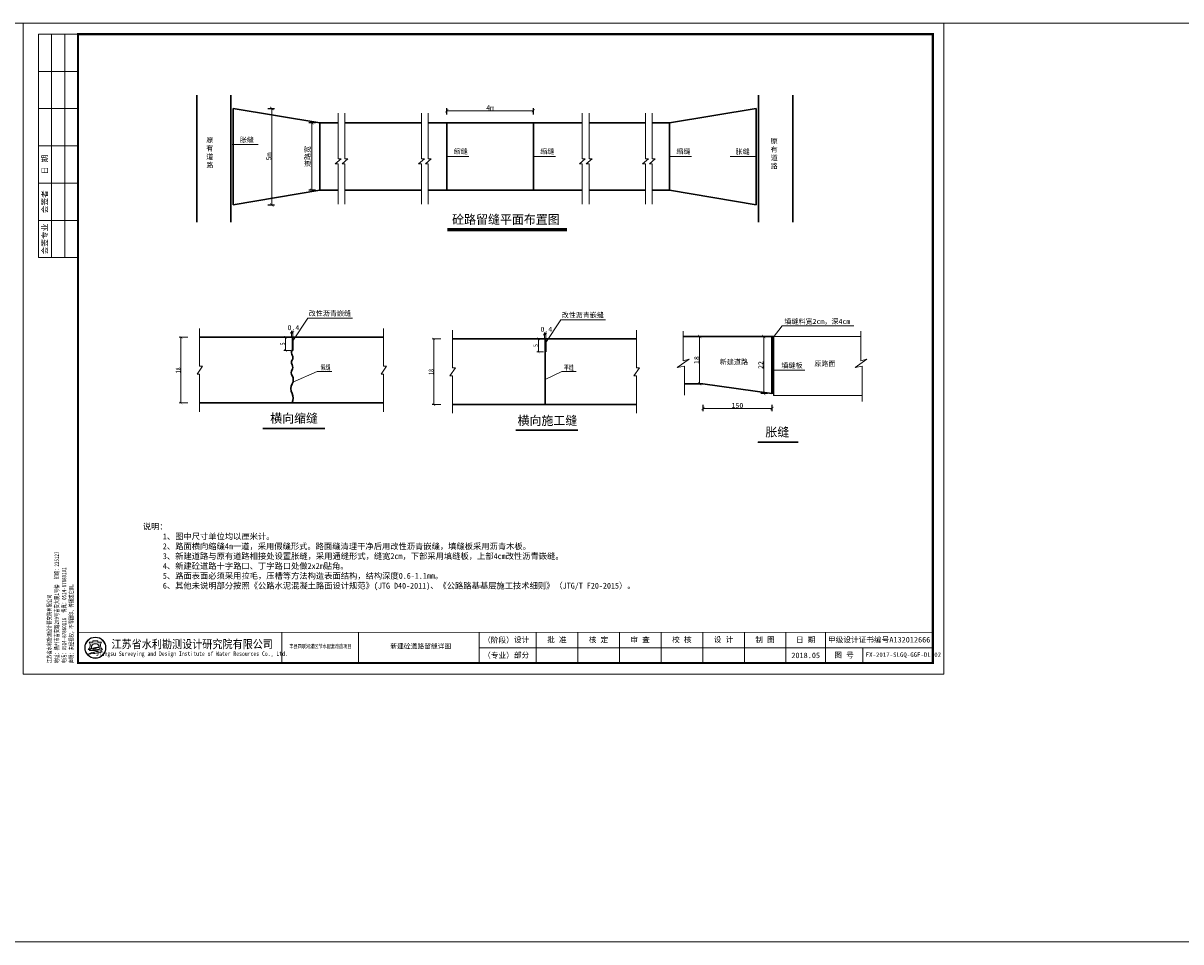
# Model space of a CAD drawing. Extents: x -27255 to 1448651, y 31034 to 8081248.
# Tile 31 of 198: x 583705 to 584234, y 3856346 to 3856765. Entities that reach past the tile are written whole.
import ezdxf
from ezdxf.enums import TextEntityAlignment as Align

# ---------------------------------------------------------------- set-up
doc = ezdxf.new("R2010")
doc.units = 0
doc.header["$PDMODE"] = 32
doc.header["$PDSIZE"] = 0.2
doc.layers.get('0').update_dxf_attribs({"linetype": 'CONTINUOUS'})
doc.layers.get('Defpoints').update_dxf_attribs({"linetype": 'CONTINUOUS'})
for name, color, linetype, lineweight in [('0.09标注线', 3, 'CONTINUOUS', 9), ('0.13填充', 8, 'CONTINUOUS', 9), ('0.13文字', 3, 'CONTINUOUS', 13), ('0.30粗线', 7, 'CONTINUOUS', 30), ('CON', 1, 'CONTINUOUS', 35), ('图框', 7, 'CONTINUOUS', 20), ('文字', 7, 'CONTINUOUS', 15), ('细实线', 3, 'CONTINUOUS', 20)]:
    doc.layers.add(name, color=color, linetype=linetype, lineweight=lineweight)
doc.layers.add('图名', color=7, linetype='CONTINUOUS')
doc.layers.add('构筑物、钢筋', color=6, linetype='CONTINUOUS')
doc.styles.add('-仿宋_GB2312', font='FangSong_GB2312.ttf')
doc.styles.add('LYJFS', font='times.ttf', dxfattribs={"width": 0.7})
doc.styles.add('仿宋', font='FangSong_GB2312.ttf', dxfattribs={"width": 0.7})
doc.styles.add('宋体', font='FangSong_GB2312.ttf')
doc.dimstyles.new('副本 (2) STANDARD', dxfattribs={"dimscale": 0, "dimtxt": 2.3, "dimasz": 1.5, "dimexe": 1.25, "dimexo": 1.5, "dimgap": 0.2, "dimtad": 1, "dimdec": 1, "dimzin": 0, "dimdsep": 46, "dimtxsty": '-仿宋_GB2312', "dimblk": 'ARCHTICK', "dimcen": 0.09, "dimadec": 0, "dimazin": 0, "dimtfac": 1, "dimtdec": 1, "dimtix": 1, "dimtmove": 2, "dimatfit": 3, "dimfxl": 1.7, "dimfxlon": 1, "dimtolj": 1, "dimtzin": 0, "dimlwd": 9, "dimarcsym": 0})

# ---------------------------------------------------------------- blocks, each defined once
blk = doc.blocks.new('d4trtg')
h = blk.add_hatch(color=152)
h.dxf.hatch_style = 1
h.paths.add_polyline_path([(654246.3193193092, 3899725.409078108, 1), (654149.4769673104, 3899725.409078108, 1)])
h.paths.add_polyline_path([(654244.689577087, 3899725.409078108, 1), (654151.1067095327, 3899725.409078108, 1)], flags=16)
h = blk.add_hatch(color=152)
h.dxf.hatch_style = 1
edge = h.paths.add_edge_path()
edge.add_arc((654216.7300615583, 3899701.144012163), 14.62686968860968, 43.31770961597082, 70.37003522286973)
edge.add_arc((654202.9245894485, 3899662.43781051), 55.72140833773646, 70.37003522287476, 84.52854590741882)
edge.add_arc((654197.052297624, 3899601.131590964), 117.3082280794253, 84.5285459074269, 95.17746754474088)
edge.add_arc((654198.4691254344, 3899704.113250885), 18.32576248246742, 111.7965680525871, 130.9174013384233, ccw=False)
edge.add_arc((654217.4394684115, 3899656.675769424), 69.41576698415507, 98.84274785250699, 111.79656805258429, ccw=False)
edge.add_arc((654228.1102754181, 3899588.085080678), 138.8315339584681, 95.21036804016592, 98.84274785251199, ccw=False)
edge.add_ellipse((654197.8981433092, 3899728.334977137), major_axis=(-17.7501498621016, 0), ratio=0.8776980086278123, start_angle=172.6538623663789, end_angle=176.9129867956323)
edge.add_arc((654213.8325542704, 3899624.955280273), 102.5563365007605, 88.99992913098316, 98.52267106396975)
edge.add_arc((654209.8965974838, 3899651.220285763), 75.99805588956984, 98.5226710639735, 116.8491039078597)
edge.add_arc((654181.1331357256, 3899708.041207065), 12.31168505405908, 116.8491039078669, 139.2900683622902)
edge.add_arc((654173.2830714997, 3899714.795695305), 1.955690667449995, 139.2900683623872, 263.050638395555)
edge.add_arc((654175.1158058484, 3899729.831970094), 17.10324739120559, 263.0506383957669, 272.136251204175)
edge.add_arc((654186.8001782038, 3899416.594006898), 296.3525647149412, 88.46268833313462, 92.13625120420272, ccw=False)
edge.add_arc((654193.3818121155, 3899661.833379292), 51.02489061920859, 68.07113774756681, 88.46268833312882, ccw=False)
edge.add_arc((654234.506227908, 3899496.08092722), 214.2253735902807, 95.91294384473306, 98.79521578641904)
edge.add_arc((654220.8241236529, 3899584.51078353), 124.7433113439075, 98.79521578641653, 117.8496747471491)
edge.add_arc((654806.2087627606, 3897318.850026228), 2461.597634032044, 104.7703900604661, 105.15790668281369, ccw=False)
edge.add_line((654178.6340996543, 3899699.104834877), (654170.5934602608, 3899695.844113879))
edge.add_arc((654384.3496151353, 3898723.49134639), 995.5709910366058, 100.90627282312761, 102.39834375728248, ccw=False)
edge.add_line((654195.9846486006, 3899701.080338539), (654189.8745459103, 3899699.193213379))
edge.add_arc((654166.7652083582, 3899985.305806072), 287.044347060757, 274.6177604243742, 279.6944367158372)
edge.add_arc((654207.3949546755, 3899747.472955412), 45.76599921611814, 279.694436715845, 287.6119267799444)
edge.add_arc((654216.243616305, 3899719.598572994), 16.52082853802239, 287.6119267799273, 311.5140981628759)
edge.add_arc((654225.3686800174, 3899709.289677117), 2.753471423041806, 311.5140981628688, 403.3177096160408)
edge = h.paths.add_edge_path()
edge.add_arc((654242.1391779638, 3899736.786777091), 20.67819482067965, 138.9741968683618, 204.1180883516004, ccw=False)
edge.add_line((654226.5392573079, 3899750.359920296), (654209.5567490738, 3899750.359920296))
edge.add_line((654209.5567490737, 3899750.359920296), (654209.5567490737, 3899756.23053299))
edge.add_line((654209.5567490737, 3899756.23053299), (654186.2395375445, 3899756.23053299))
edge.add_line((654186.2395375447, 3899756.23053299), (654186.2395375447, 3899750.359920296))
edge.add_line((654186.2395375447, 3899750.359920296), (654169.2570293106, 3899750.359920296))
edge.add_arc((654153.6571086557, 3899736.786777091), 20.67819482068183, -24.118088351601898, 41.0258031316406, ccw=False)
edge.add_arc((654138.2813983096, 3899743.670490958), 37.52449961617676, 314.34412131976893, 335.8819116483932, ccw=False)
edge.add_arc((654157.8406418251, 3899747.198545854), 31.08765203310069, 282.3877277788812, 290.1465811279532)
edge.add_arc((654127.1774852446, 3899830.778947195), 120.1152469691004, 290.1465811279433, 296.6495194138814)
edge.add_ellipse((654197.8981433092, 3899728.334977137), major_axis=(-17.7501498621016, 0), ratio=0.8776980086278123, start_angle=176.9129867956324, end_angle=378.37473811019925, ccw=False)
edge.add_ellipse((654197.8981433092, 3899728.334977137), major_axis=(-17.7501498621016, 0), ratio=0.8776980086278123, start_angle=172.653862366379, end_angle=176.9129867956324, ccw=False)
edge.add_ellipse((654197.8981433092, 3899728.334977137), major_axis=(-17.7501498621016, 0), ratio=0.8776980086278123, start_angle=161.6252618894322, end_angle=172.653862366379, ccw=False)
edge.add_arc((654268.6188013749, 3899830.778947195), 120.1152469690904, 243.3504805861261, 249.853418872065)
edge.add_arc((654237.9556447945, 3899747.198545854), 31.08765203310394, 249.8534188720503, 257.61227222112)
edge.add_arc((654257.5148883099, 3899743.670490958), 37.52449961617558, 204.1180883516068, 225.6558786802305, ccw=False)
at = {"lineweight": 0}
for p, q in [((653868.4004973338, 3899605.327936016), (653868.4004973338, 3902577.336202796)), ((653868.4004973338, 3902577.336202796), (658071.2404705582, 3902577.336202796)), ((658071.2404705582, 3902577.336202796), (658071.2404705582, 3899605.327936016)), ((658021.2066613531, 3899725.409078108), (655949.806960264, 3899725.409078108)), ((658071.2404705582, 3899605.327936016), (653868.4004973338, 3899605.327936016))]:
    blk.add_line(p, q, dxfattribs=at)
for p, q in [((654118.5695433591, 3902527.302393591), (653938.4478302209, 3902527.302393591)), ((653938.4478302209, 3902527.302393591), (653938.4478302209, 3901506.612685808)), ((653998.488401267, 3902527.302393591), (653998.488401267, 3901506.612685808)), ((654058.528972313, 3902527.302393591), (654058.528972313, 3901506.612685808)), ((654118.5695433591, 3902357.187442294), (653938.4478302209, 3902357.187442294)), ((654118.5695433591, 3902187.072490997), (653938.4478302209, 3902187.072490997)), ((654118.5695433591, 3902016.9575397), (653938.4478302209, 3902016.9575397)), ((654118.5695433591, 3901846.842588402), (653938.4478302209, 3901846.842588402)), ((654118.5695433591, 3901676.727637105), (653938.4478302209, 3901676.727637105)), ((654118.5695433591, 3901506.612685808), (653938.4478302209, 3901506.612685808)), ((655049.1983945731, 3899795.456410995), (655049.1983945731, 3899655.361745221)), ((655399.4350590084, 3899795.456410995), (655399.4350590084, 3899655.361745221)), ((655949.806960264, 3899795.456410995), (655949.806960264, 3899655.361745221)), ((656209.9827681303, 3899795.456410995), (656209.9827681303, 3899655.361745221)), ((656400.1112431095, 3899795.456410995), (656400.1112431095, 3899655.361745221)), ((656590.2397180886, 3899795.456410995), (656590.2397180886, 3899655.361745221)), ((656780.3681930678, 3899795.456410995), (656780.3681930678, 3899655.361745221)), ((656970.496668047, 3899795.456410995), (656970.496668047, 3899655.361745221)), ((657160.6251430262, 3899795.456410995), (657160.6251430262, 3899655.361745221)), ((657350.7536180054, 3899795.456410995), (657350.7536180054, 3899655.361745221)), ((657530.8753311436, 3899795.456410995), (657530.8753311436, 3899655.361745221)), ((657700.9902824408, 3899725.409078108), (657700.9902824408, 3899655.361745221))]:
    blk.add_line(p, q)
at = {"lineweight": 0, "const_width": 10.0067618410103}
blk.add_lwpolyline([(654118.5695433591, 3902527.302393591), (658021.2066613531, 3902527.302393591), (658021.2066613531, 3899655.361745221), (654118.5695433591, 3899655.361745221)], close=True, dxfattribs=at)
at = {"lineweight": 0, "const_width": 4.002704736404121}
blk.add_lwpolyline([(658021.2066613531, 3899795.456410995), (654118.5695433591, 3899795.456410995)], dxfattribs=at)
at = {"color": 152}
for points in [[(654181.0529832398, 3899723.423913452, -0.02838203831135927), (654168.5479460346, 3899718.013005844, -0.03386732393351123), (654164.5097554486, 3899716.834668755, 0.09425397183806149), (654172.5302050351, 3899728.337281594, 0.2921547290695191), (654169.2570293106, 3899750.359920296), (654186.2395375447, 3899750.359920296), (654186.2395375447, 3899756.23053299), (654209.5567490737, 3899756.23053299), (654209.5567490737, 3899750.359920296), (654226.5392573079, 3899750.359920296, 0.29215472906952), (654223.2660815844, 3899728.337281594, 0.09425397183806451), (654231.2865311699, 3899716.834668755, -0.03386732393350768), (654227.2483405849, 3899718.013005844, -0.02838203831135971), (654214.7433033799, 3899723.423913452)], [(654215.6225359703, 3899727.495994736, 0.04157472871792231), (654198.6336295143, 3899726.379117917, 0.08013502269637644), (654175.5726574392, 3899719.025681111, 0.09823132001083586), (654171.8006163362, 3899716.071255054, 0.599439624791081), (654173.0464484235, 3899712.85437217, 0.03966424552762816), (654175.7533461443, 3899712.7406093, -0.01603031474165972), (654194.7507043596, 3899712.839904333, -0.08921046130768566), (654212.4373190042, 3899709.166529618, 0.01257694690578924), (654201.7504573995, 3899707.787257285, 0.08333285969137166), (654162.549863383, 3899694.805861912, -0.001690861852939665), (654178.6340996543, 3899699.104834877), (654170.5934602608, 3899695.844113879, -0.006510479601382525), (654195.9846486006, 3899701.080338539), (654189.8745459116, 3899699.193213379, 0.02215480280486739), (654215.101659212, 3899702.360502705, 0.03456031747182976), (654221.242295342, 3899703.852113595, 0.1046726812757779), (654227.1936927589, 3899707.227897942, 0.4234638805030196), (654227.3719977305, 3899711.178677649, 0.1185893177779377), (654221.6438736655, 3899714.920795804, 0.06185687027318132), (654208.2376153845, 3899717.905342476, 0.04649815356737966), (654186.4662944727, 3899717.961197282, -0.08362449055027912), (654191.6645458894, 3899721.128869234, -0.05658197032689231), (654206.7686614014, 3899725.266458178, -0.01585057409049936), (654215.5025964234, 3899726.342960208)]]:
    blk.add_lwpolyline(points, format="xyb", dxfattribs=at)
for radius in [48.42117599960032, 46.79143377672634]:
    blk.add_circle((654197.8981433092, 3899725.409078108), radius, dxfattribs=at)
blk.add_arc((654217.4394684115, 3899656.675769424), 69.41576698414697, 98.8427478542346, 111.796568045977, dxfattribs=at)
for start_param, end_param in [(2.820892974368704, 6.603884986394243), (3.013378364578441, 3.087714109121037)]:
    blk.add_ellipse((654197.8981433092, 3899728.334977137), major_axis=(-17.7501498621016, 0), ratio=0.8776980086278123, start_param=start_param, end_param=end_param, dxfattribs=at)
at = {"style": '宋体'}
for s, height, width, p in [('江苏省水利勘测设计研究院有限公司', 37.52535690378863, 0.9, (654640.1952124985, 3899742.929376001)), ('Jiangsu Surveying and Design Institute of Water Resources Co., Ltd.', 20.0135236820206, 0.8, (654638.4727689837, 3899695.522921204)), ('丰县四联河灌区节水配套改造项目', 18.01217131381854, 0.75, (655225.535190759, 3899732.299860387))]:
    blk.add_text(s, height=height, dxfattribs=dict(at, width=width)).set_placement(p, align=Align.MIDDLE)
at = {"style": 'LYJFS'}
for s, p in [('（阶段）', (656038.2059940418, 3899760.432744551)), ('（专业）', (656038.2059940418, 3899690.385411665))]:
    blk.add_text(s, height=25.01690460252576, dxfattribs=at).set_placement(p, align=Align.MIDDLE_CENTER)
at = {"style": '仿宋'}
blk.add_text('2018.05', height=25.01690460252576, dxfattribs=at).set_placement((657440.8144745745, 3899690.385411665), align=Align.MIDDLE)
at = {"rotation": 90}
for s, insert, char_height, attachment_point, style in [('日 期', (653968.468115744, 3901931.900064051), 25.01690460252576, 5, '宋体'), ('会签者', (653968.468115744, 3901761.785112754), 25.01690460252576, 5, '宋体'), ('会签专业', (653968.468115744, 3901591.670161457), 25.01690460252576, 5, '宋体'), ('江苏省水利勘测设计研究院有限公司\\P地址：扬州市吉安路209号吉安大厦1号楼  邮编：225127\\P电话：0514-87860116  传真：0514-87889101\\P声明：未经授权，不得翻印、传播或它用。', (654101.5093347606, 3899654.544439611), 20.0135236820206, 7, '仿宋')]:
    blk.add_mtext(s, dxfattribs=dict(at, insert=insert, char_height=char_height, attachment_point=attachment_point, style=style))
at = {"char_height": 25.01690460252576, "attachment_point": 5, "style": '宋体'}
for s, insert in [('设计', (656143.9596908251, 3899760.432744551)), ('批 准', (656305.0470056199, 3899760.432744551)), ('核 定', (656494.550057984, 3899760.154778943)), ('审 查', (656684.609041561, 3899760.165426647)), ('校 核', (656875.0849735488, 3899760.865852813)), ('设 计', (657065.2829399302, 3899761.366681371)), ('制 图', (657254.8554836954, 3899760.211836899)), ('日 期', (657440.8144745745, 3899760.432744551)), ('甲级设计证书编号A132012666', (657776.0409962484, 3899760.432744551)), ('部分', (656143.9596908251, 3899690.385411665)), ('图 号', (657615.9328067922, 3899690.385411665))]:
    blk.add_mtext(s, dxfattribs=dict(at, insert=insert))
blk = doc.blocks.new('_ARCHTICK')
at = {"color": 0, "linetype": 'ByBlock', "const_width": 0.15}
blk.add_lwpolyline([(-0.5, -0.5), (0.5, 0.5)], dxfattribs=at)
blk = doc.blocks.new('*D687')
at = {"layer": '0.09标注线', "color": 0, "lineweight": -2}
for p, q in [((583898.8613172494, 3856723.463795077), (583898.8613172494, 3856726.413795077)), ((583938.4613172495, 3856723.463795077), (583938.4613172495, 3856726.413795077))]:
    blk.add_line(p, q, dxfattribs=at)
at = {"layer": '0.09标注线', "color": 0, "lineweight": 9}
blk.add_line((583898.8613172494, 3856725.163795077), (583938.4613172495, 3856725.163795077), dxfattribs=at)
at = {"layer": 'Defpoints', "color": 0, "lineweight": 13}
for p in [(583938.4613172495, 3856725.163795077), (583898.8613172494, 3856719.669543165), (583938.4613172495, 3856719.669543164)]:
    blk.add_point(p, dxfattribs=at)
at = {"layer": '0.09标注线', "color": 0, "lineweight": 9, "xscale": 1.5, "yscale": 1.5, "zscale": 1.5, "rotation": 180}
blk.add_blockref('_ARCHTICK', (583898.8613172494, 3856725.163795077), dxfattribs=at)
at = {"layer": '0.09标注线', "color": 0, "lineweight": 9, "xscale": 1.5, "yscale": 1.5, "zscale": 1.5}
blk.add_blockref('_ARCHTICK', (583938.4613172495, 3856725.163795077), dxfattribs=at)
at = {"layer": '0.09标注线', "color": 0, "insert": (583918.6613172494, 3856726.513795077), "char_height": 2.3, "attachment_point": 5, "style": '-仿宋_GB2312'}
blk.add_mtext('\\A1;4m', dxfattribs=at)
blk = doc.blocks.new('*D688')
at = {"layer": '0.09标注线', "color": 0, "lineweight": -2}
for p, q in [((583838.9347325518, 3856719.669543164), (583835.9847325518, 3856719.669543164)), ((583838.9347325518, 3856688.869543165), (583835.9847325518, 3856688.869543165))]:
    blk.add_line(p, q, dxfattribs=at)
at = {"layer": '0.09标注线', "color": 0, "lineweight": 9}
blk.add_line((583837.2347325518, 3856719.669543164), (583837.2347325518, 3856688.869543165), dxfattribs=at)
at = {"layer": 'Defpoints', "color": 0, "lineweight": 13}
for p in [(583840.960351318, 3856719.669543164), (583837.2347325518, 3856688.869543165), (583840.960351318, 3856688.869543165)]:
    blk.add_point(p, dxfattribs=at)
at = {"layer": '0.09标注线', "color": 0, "lineweight": 9, "xscale": 1.5, "yscale": 1.5, "zscale": 1.5}
for p, rotation in [((583837.2347325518, 3856719.669543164), 90), ((583837.2347325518, 3856688.869543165), 270)]:
    blk.add_blockref('_ARCHTICK', p, dxfattribs=dict(at, rotation=rotation))
at = {"layer": '0.09标注线', "color": 0, "insert": (583835.5055433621, 3856704.269543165), "char_height": 2.3, "attachment_point": 5, "rotation": 90, "style": '-仿宋_GB2312'}
blk.add_mtext('\\A1;道路宽', dxfattribs=at)
blk = doc.blocks.new('*D689')
at = {"layer": '0.09标注线', "color": 0, "lineweight": -2}
for p, q in [((583817.2655408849, 3856726.269543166), (583820.2155408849, 3856726.269543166)), ((583817.2655408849, 3856682.269543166), (583820.2155408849, 3856682.269543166))]:
    blk.add_line(p, q, dxfattribs=at)
at = {"layer": '0.09标注线', "color": 0, "lineweight": 9}
blk.add_line((583818.9655408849, 3856726.269543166), (583818.9655408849, 3856682.269543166), dxfattribs=at)
at = {"layer": 'Defpoints', "color": 0, "lineweight": 13}
for p in [(583801.3603513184, 3856726.269543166), (583801.3603513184, 3856682.269543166), (583818.9655408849, 3856682.269543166)]:
    blk.add_point(p, dxfattribs=at)
at = {"layer": '0.09标注线', "color": 0, "lineweight": 9, "xscale": 1.5, "yscale": 1.5, "zscale": 1.5}
for p, rotation in [((583818.9655408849, 3856726.269543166), 90), ((583818.9655408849, 3856682.269543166), 270)]:
    blk.add_blockref('_ARCHTICK', p, dxfattribs=dict(at, rotation=rotation))
at = {"layer": '0.09标注线', "color": 0, "insert": (583817.6155408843, 3856704.269543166), "char_height": 2.3, "attachment_point": 5, "rotation": 90, "style": '-仿宋_GB2312'}
blk.add_mtext('\\A1;5m', dxfattribs=at)
blk = doc.blocks.new('*D690')
at = {"layer": '0.09标注线', "color": 0, "lineweight": -2}
for p, q in [((584014.3037098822, 3856622.12313412), (584013.0537098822, 3856622.12313412)), ((584014.3037098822, 3856600.52313412), (584013.0537098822, 3856600.52313412))]:
    blk.add_line(p, q, dxfattribs=at)
at = {"layer": '0.09标注线', "color": 0, "lineweight": 9}
blk.add_line((584014.3037098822, 3856600.52313412), (584014.3037098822, 3856622.12313412), dxfattribs=at)
at = {"layer": 'Defpoints', "color": 0, "lineweight": 13}
for p in [(584014.3037098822, 3856622.12313412), (584015.8026502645, 3856622.12313412), (584015.8026502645, 3856600.52313412)]:
    blk.add_point(p, dxfattribs=at)
at = {"layer": '0.09标注线', "color": 0, "lineweight": 9, "xscale": 1.5, "yscale": 1.5, "zscale": 1.5}
for p, rotation in [((584014.3037098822, 3856622.12313412), 90), ((584014.3037098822, 3856600.52313412), 270)]:
    blk.add_blockref('_ARCHTICK', p, dxfattribs=dict(at, rotation=rotation))
at = {"layer": '0.09标注线', "color": 0, "insert": (584012.9537098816, 3856611.32313412), "char_height": 2.3, "attachment_point": 5, "rotation": 90, "style": '-仿宋_GB2312'}
blk.add_mtext('\\A1;18', dxfattribs=at)
blk = doc.blocks.new('*D691')
at = {"layer": '0.09标注线', "color": 0, "lineweight": -2}
for p, q in [((584045.2618608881, 3856622.12313412), (584042.3118608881, 3856622.12313412)), ((584045.2618608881, 3856596.007899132), (584042.3118608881, 3856596.007899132))]:
    blk.add_line(p, q, dxfattribs=at)
at = {"layer": '0.09标注线', "color": 0, "lineweight": 9}
blk.add_line((584043.5618608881, 3856596.007899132), (584043.5618608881, 3856622.12313412), dxfattribs=at)
at = {"layer": 'Defpoints', "color": 0, "lineweight": 13}
for p in [(584043.5618608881, 3856622.12313412), (584047.352392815, 3856622.12313412), (584047.3043986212, 3856596.007899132)]:
    blk.add_point(p, dxfattribs=at)
at = {"layer": '0.09标注线', "color": 0, "lineweight": 9, "xscale": 1.5, "yscale": 1.5, "zscale": 1.5}
for p, rotation in [((584043.5618608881, 3856622.12313412), 90), ((584043.5618608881, 3856596.007899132), 270)]:
    blk.add_blockref('_ARCHTICK', p, dxfattribs=dict(at, rotation=rotation))
at = {"layer": '0.09标注线', "color": 0, "insert": (584042.2118608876, 3856609.065516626), "char_height": 2.3, "attachment_point": 5, "rotation": 90, "style": '-仿宋_GB2312'}
blk.add_mtext('\\A1;22', dxfattribs=at)
blk = doc.blocks.new('*D692')
at = {"layer": '0.09标注线', "color": 0, "lineweight": -2}
for p, q in [((584015.8026502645, 3856590.923341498), (584015.8026502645, 3856587.973341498)), ((584047.3043986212, 3856590.923341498), (584047.3043986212, 3856587.973341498))]:
    blk.add_line(p, q, dxfattribs=at)
at = {"layer": '0.09标注线', "color": 0, "lineweight": 9}
blk.add_line((584015.8026502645, 3856589.223341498), (584047.3043986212, 3856589.223341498), dxfattribs=at)
at = {"layer": 'Defpoints', "color": 0, "lineweight": 13}
for p in [(584015.8026502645, 3856600.52313412), (584047.3043986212, 3856596.007899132), (584047.3043986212, 3856589.223341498)]:
    blk.add_point(p, dxfattribs=at)
at = {"layer": '0.09标注线', "color": 0, "lineweight": 9, "xscale": 1.5, "yscale": 1.5, "zscale": 1.5, "rotation": 180}
blk.add_blockref('_ARCHTICK', (584015.8026502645, 3856589.223341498), dxfattribs=at)
at = {"layer": '0.09标注线', "color": 0, "lineweight": 9, "xscale": 1.5, "yscale": 1.5, "zscale": 1.5}
blk.add_blockref('_ARCHTICK', (584047.3043986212, 3856589.223341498), dxfattribs=at)
at = {"layer": '0.09标注线', "color": 0, "insert": (584031.5535244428, 3856590.573341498), "char_height": 2.3, "attachment_point": 5, "style": '-仿宋_GB2312'}
blk.add_mtext('\\A1;150', dxfattribs=at)

msp = doc.modelspace()

# ---------------------------------------------------------------- hatches: boundary and pattern name
at = {"layer": '0.30粗线'}
for points in [[(583828.615028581, 3856621.768732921), (583828.0150285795, 3856621.768732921), (583828.0150285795, 3856615.768732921), (583828.615028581, 3856615.768732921)], [(583944.0553722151, 3856621.022156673), (583943.4553722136, 3856621.022156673), (583943.4553722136, 3856615.022156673), (583944.0553722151, 3856615.022156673)]]:
    msp.add_hatch(color=7, dxfattribs=at).paths.add_polyline_path(points)
at = {"layer": '细实线', "lineweight": 13}
msp.add_hatch(color=7, dxfattribs=at).paths.add_polyline_path([(584048.1051415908, 3856622.123134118), (584047.3043986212, 3856622.123134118), (584047.3043986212, 3856618.667134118), (584048.1051415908, 3856618.667134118)])

# ---------------------------------------------------------------- linework, layer by layer
at = {"color": 7, "lineweight": 30}
for p, q in [((583784.7306840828, 3856732.222665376), (583784.7306840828, 3856674.293722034)), ((583800.3226224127, 3856732.222665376), (583800.3226224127, 3856674.293722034)), ((584041.2080727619, 3856732.222665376), (584041.2080727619, 3856674.293722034)), ((584056.8000110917, 3856732.222665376), (584056.8000110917, 3856674.293722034)), ((583801.3603513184, 3856726.269543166), (583801.3603513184, 3856682.269543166)), ((583840.960351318, 3856719.669543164), (583801.3603513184, 3856726.269543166)), ((584000.5703438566, 3856719.669543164), (584040.1703438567, 3856726.269543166)), ((584040.1703438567, 3856726.269543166), (584040.1703438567, 3856682.269543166)), ((583840.960351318, 3856719.669543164), (583849.239251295, 3856719.669543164)), ((583840.960351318, 3856719.669543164), (583840.960351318, 3856688.869543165)), ((583852.3820502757, 3856719.669543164), (583887.2882982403, 3856719.669543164)), ((583890.431097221, 3856719.669543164), (583960.7326279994, 3856719.669543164)), ((583898.8613172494, 3856719.669543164), (583898.8613172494, 3856688.869543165)), ((583938.4613172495, 3856719.669543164), (583938.4613172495, 3856688.869543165)), ((583963.8754269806, 3856719.669543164), (583989.5451101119, 3856719.669543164)), ((583992.6879090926, 3856719.669543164), (584000.5703438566, 3856719.669543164)), ((584000.5703438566, 3856719.669543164), (584000.5703438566, 3856688.869543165)), ((583840.960351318, 3856688.869543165), (583801.3603513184, 3856682.269543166)), ((583840.960351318, 3856688.869543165), (583849.239251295, 3856688.869543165)), ((583852.3820502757, 3856688.869543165), (583887.2882982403, 3856688.869543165)), ((583890.431097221, 3856688.869543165), (583960.7326279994, 3856688.869543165)), ((583963.8754269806, 3856688.869543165), (583989.5451101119, 3856688.869543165)), ((583992.6879090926, 3856688.869543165), (584000.5703438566, 3856688.869543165)), ((584000.5703438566, 3856688.869543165), (584040.1703438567, 3856682.269543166)), ((584006.773437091, 3856622.12313412), (584048.144413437, 3856622.12313412)), ((584047.3043986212, 3856622.123134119), (584047.3043986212, 3856596.007899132)), ((584048.1051415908, 3856622.123134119), (584048.1051415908, 3856596.007899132)), ((584007.3885633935, 3856600.52313412), (584015.8026502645, 3856600.52313412)), ((584047.3043986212, 3856596.007899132), (584015.8026502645, 3856600.52313412))]:
    msp.add_line(p, q, dxfattribs=at)
at = {"color": 7, "lineweight": 20}
for p, q in [((584048.144413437, 3856622.12313412), (584087.9313485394, 3856622.12313412)), ((584048.1051415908, 3856595.172968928), (584088.5464748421, 3856595.172968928))]:
    msp.add_line(p, q, dxfattribs=at)
at = {"color": 7}
msp.add_line((584048.1051415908, 3856596.007899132), (584048.1051415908, 3856595.172968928), dxfattribs=at)
at = {"layer": '0.09标注线', "color": 7}
for p, q in [((583828.3528616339, 3856619.595334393), (583835.507619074, 3856630.499111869)), ((583835.507619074, 3856630.499111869), (583855.8501373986, 3856630.499111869)), ((583943.793205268, 3856618.848758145), (583950.9479627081, 3856629.75253562)), ((583950.9479627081, 3856629.75253562), (583971.2904810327, 3856629.75253562)), ((583780.7107558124, 3856621.768732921), (583776.7814830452, 3856621.768732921)), ((583777.5314830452, 3856621.768732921), (583777.5314830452, 3856591.768732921)), ((583786.0150285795, 3856608.491438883), (583786.0150285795, 3856625.768732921)), ((583827.6400285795, 3856621.768732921), (583824.5106375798, 3856621.768732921)), ((583825.2606375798, 3856621.768732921), (583825.2606375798, 3856615.768732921)), ((583828.0150285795, 3856623.904141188), (583827.5950285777, 3856623.904141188)), ((583828.0150285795, 3856622.143732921), (583828.0150285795, 3856624.654141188)), ((583828.0150285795, 3856623.904141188), (583828.615028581, 3856623.904141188)), ((583828.615028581, 3856622.143732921), (583828.615028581, 3856624.654141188)), ((583870.0150285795, 3856608.491438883), (583870.0150285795, 3856625.768732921)), ((583901.4553722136, 3856607.744862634), (583901.4553722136, 3856625.022156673)), ((583943.4553722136, 3856623.157564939), (583943.0353722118, 3856623.157564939)), ((583943.4553722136, 3856621.397156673), (583943.4553722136, 3856623.907564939)), ((583943.4553722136, 3856623.157564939), (583944.0553722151, 3856623.157564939)), ((583944.0553722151, 3856621.397156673), (583944.0553722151, 3856623.907564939)), ((583985.4553722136, 3856607.744862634), (583985.4553722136, 3856625.022156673)), ((583896.1510994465, 3856621.022156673), (583892.2218266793, 3856621.022156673)), ((583892.9718266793, 3856621.022156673), (583892.9718266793, 3856591.022156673)), ((583943.0803722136, 3856621.022156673), (583939.950981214, 3856621.022156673)), ((583940.700981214, 3856621.022156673), (583940.700981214, 3856615.022156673)), ((583827.6400285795, 3856615.768732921), (583824.5106375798, 3856615.768732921)), ((583943.0803722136, 3856615.022156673), (583939.950981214, 3856615.022156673)), ((583787.3918873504, 3856608.491438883), (583784.8650918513, 3856604.919804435)), ((583786.0150285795, 3856608.491438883), (583787.3918873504, 3856608.491438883)), ((583828.6483795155, 3856601.296369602), (583839.7512724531, 3856606.081449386)), ((583839.7512724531, 3856606.081449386), (583846.4015374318, 3856606.081449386)), ((583871.3918873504, 3856608.491438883), (583868.8650918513, 3856604.919804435)), ((583870.0150285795, 3856608.491438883), (583871.3918873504, 3856608.491438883)), ((583902.8322309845, 3856607.744862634), (583900.3054354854, 3856604.173228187)), ((583901.4553722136, 3856607.744862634), (583902.8322309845, 3856607.744862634)), ((583944.0323077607, 3856602.673673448), (583951.405895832, 3856606.145491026)), ((583951.405895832, 3856606.145491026), (583957.9225304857, 3856606.145491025)), ((583986.8322309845, 3856607.744862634), (583984.3054354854, 3856604.173228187)), ((583985.4553722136, 3856607.744862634), (583986.8322309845, 3856607.744862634)), ((583784.8650918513, 3856604.919804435), (583786.0150285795, 3856604.919804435)), ((583786.0150285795, 3856587.768732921), (583786.0150285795, 3856604.919804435)), ((583868.8650918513, 3856604.919804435), (583870.0150285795, 3856604.919804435)), ((583870.0150285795, 3856587.768732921), (583870.0150285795, 3856604.919804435)), ((583900.3054354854, 3856604.173228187), (583901.4553722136, 3856604.173228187)), ((583901.4553722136, 3856587.022156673), (583901.4553722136, 3856604.173228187)), ((583984.3054354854, 3856604.173228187), (583985.4553722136, 3856604.173228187)), ((583985.4553722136, 3856587.022156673), (583985.4553722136, 3856604.173228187)), ((583780.7107558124, 3856591.768732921), (583776.7814830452, 3856591.768732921)), ((583896.1510994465, 3856591.022156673), (583892.2218266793, 3856591.022156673))]:
    msp.add_line(p, q, dxfattribs=at)
at = {"layer": '0.13填充', "color": 7, "lineweight": 40, "ltscale": 0.005}
msp.add_line((583899.172400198, 3856671.174075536), (583953.623722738, 3856671.174075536), dxfattribs=at)
at = {"layer": '0.13填充', "color": 7, "ltscale": 0.005}
msp.add_line((583899.172400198, 3856670.331224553), (583953.623722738, 3856670.331224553), dxfattribs=at)
at = {"layer": '0.13文字', "linetype": 'Continuous', "lineweight": 13}
for p, q in [((580415.3193357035, 3856765.180351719), (587865.8902504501, 3856765.180351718)), ((580415.3193357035, 3856345.68733322), (587865.8902504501, 3856345.687333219))]:
    msp.add_line(p, q, dxfattribs=at)
at = {"layer": '0.30粗线', "color": 7}
for p, q in [((583786.0150285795, 3856621.768732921), (583870.0150285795, 3856621.768732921)), ((583828.615028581, 3856621.768732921), (583828.615028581, 3856615.768732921)), ((583901.4553722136, 3856621.022156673), (583985.4553722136, 3856621.022156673)), ((583944.0553722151, 3856621.022156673), (583944.0553722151, 3856615.022156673)), ((583943.7553722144, 3856615.022156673), (583943.7553722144, 3856591.022156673)), ((583786.0150285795, 3856591.768732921), (583870.0150285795, 3856591.768732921)), ((583901.4553722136, 3856591.022156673), (583985.4553722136, 3856591.022156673))]:
    msp.add_line(p, q, dxfattribs=at)
for centre, radius, start, end in [((583829.9155955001, 3856614.685927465), 1.932429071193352, 145.9211097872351, 216.2170519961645), ((583829.8426130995, 3856610.318338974), 1.852758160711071, 145.53703452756, 214.46296547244), ((583826.7289942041, 3856612.486096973), 1.941238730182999, 324.7877670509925, 33.02775362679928), ((583830.8328332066, 3856605.731305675), 2.940947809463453, 154.7059460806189, 211.1162966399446), ((583825.331733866, 3856607.959212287), 3.258524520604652, 336.2818828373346, 23.71811716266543), ((583831.9343960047, 3856598.329868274), 4.247312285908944, 148.4468132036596, 211.5531867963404), ((583825.2289229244, 3856602.381967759), 3.587646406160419, 329.3394290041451, 30.66057099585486), ((583823.3679713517, 3856593.938012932), 5.401772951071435, 336.3225935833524, 23.67740641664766)]:
    msp.add_arc(centre, radius, start, end, dxfattribs=at)
at = {"layer": 'CON', "color": 7, "lineweight": 13}
msp.add_line((584048.1051415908, 3856618.667134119), (584047.3043986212, 3856618.667134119), dxfattribs=at)
at = {"layer": '图名', "color": 7}
for p, q in [((583843.2745104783, 3856579.960916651), (583814.8928983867, 3856579.960916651)), ((583958.7148541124, 3856579.214340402), (583930.3332420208, 3856579.214340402)), ((584059.3165245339, 3856573.684775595), (584040.9523168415, 3856573.684775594))]:
    msp.add_line(p, q, dxfattribs=at)
at = {"layer": '图名', "color": 7, "const_width": 0.1781999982}
for points in [[(583814.8928983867, 3856580.549531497), (583843.2745104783, 3856580.549531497)], [(583930.3332420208, 3856579.802955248), (583958.7148541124, 3856579.802955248)], [(584040.9523168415, 3856574.27339044), (584059.3165245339, 3856574.27339044)]]:
    msp.add_lwpolyline(points, dxfattribs=at)
at = {"layer": '构筑物、钢筋', "color": 7}
for p, q in [((583798.0150285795, 3856621.768732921), (583798.0150285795, 3856621.768732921)), ((583828.615028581, 3856621.768732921), (583828.615028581, 3856621.768732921)), ((583913.4553722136, 3856621.022156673), (583913.4553722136, 3856621.022156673)), ((583944.0553722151, 3856621.022156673), (583944.0553722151, 3856621.022156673)), ((583828.615028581, 3856615.768732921), (583828.0150285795, 3856615.768732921)), ((583944.0553722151, 3856615.022156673), (583943.4553722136, 3856615.022156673))]:
    msp.add_line(p, q, dxfattribs=at)
at = {"layer": '细实线', "color": 7, "lineweight": 13}
for p, q in [((583849.239251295, 3856724.073665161), (583849.239251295, 3856703.285491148)), ((583852.3820502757, 3856724.073665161), (583852.3820502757, 3856703.285491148)), ((583887.2882982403, 3856724.073665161), (583887.2882982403, 3856703.285491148)), ((583890.431097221, 3856724.073665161), (583890.431097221, 3856703.285491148)), ((583960.7326279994, 3856724.073665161), (583960.7326279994, 3856703.285491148)), ((583963.8754269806, 3856724.073665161), (583963.8754269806, 3856703.285491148)), ((583989.5451101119, 3856724.073665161), (583989.5451101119, 3856703.285491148)), ((583992.6879090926, 3856724.073665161), (583992.6879090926, 3856703.285491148)), ((583800.9658825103, 3856709.789011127), (583812.8141399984, 3856709.789011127)), ((583850.6343844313, 3856703.285491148), (583847.9209211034, 3856700.909126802)), ((583847.9209211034, 3856700.909126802), (583849.239251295, 3856700.909126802)), ((583849.239251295, 3856703.285491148), (583850.6343844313, 3856703.285491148)), ((583849.239251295, 3856700.909126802), (583849.239251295, 3856682.497317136)), ((583853.777183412, 3856703.285491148), (583851.0637200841, 3856700.909126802)), ((583851.0637200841, 3856700.909126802), (583852.3820502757, 3856700.909126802)), ((583852.3820502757, 3856703.285491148), (583853.777183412, 3856703.285491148)), ((583852.3820502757, 3856700.909126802), (583852.3820502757, 3856682.497317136)), ((583888.6834313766, 3856703.285491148), (583885.9699680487, 3856700.909126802)), ((583885.9699680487, 3856700.909126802), (583887.2882982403, 3856700.909126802)), ((583887.2882982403, 3856703.285491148), (583888.6834313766, 3856703.285491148)), ((583887.2882982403, 3856700.909126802), (583887.2882982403, 3856682.497317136)), ((583891.8262303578, 3856703.285491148), (583889.1127670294, 3856700.909126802)), ((583889.1127670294, 3856700.909126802), (583890.431097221, 3856700.909126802)), ((583890.431097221, 3856703.285491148), (583891.8262303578, 3856703.285491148)), ((583890.431097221, 3856700.909126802), (583890.431097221, 3856682.497317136)), ((583898.8613172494, 3856704.269543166), (583908.9186038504, 3856704.269543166)), ((583938.4613172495, 3856704.269543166), (583948.5186038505, 3856704.269543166)), ((583962.1277611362, 3856703.285491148), (583959.4142978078, 3856700.909126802)), ((583959.4142978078, 3856700.909126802), (583960.7326279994, 3856700.909126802)), ((583960.7326279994, 3856703.285491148), (583962.1277611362, 3856703.285491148)), ((583960.7326279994, 3856700.909126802), (583960.7326279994, 3856682.497317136)), ((583965.2705601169, 3856703.285491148), (583962.5570967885, 3856700.909126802)), ((583962.5570967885, 3856700.909126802), (583963.8754269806, 3856700.909126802)), ((583963.8754269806, 3856703.285491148), (583965.2705601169, 3856703.285491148)), ((583963.8754269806, 3856700.909126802), (583963.8754269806, 3856682.497317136)), ((583990.9402432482, 3856703.285491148), (583988.2267799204, 3856700.909126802)), ((583988.2267799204, 3856700.909126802), (583989.5451101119, 3856700.909126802)), ((583989.5451101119, 3856703.285491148), (583990.9402432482, 3856703.285491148)), ((583989.5451101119, 3856700.909126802), (583989.5451101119, 3856682.497317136)), ((583994.083042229, 3856703.285491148), (583991.3695789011, 3856700.909126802)), ((583991.3695789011, 3856700.909126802), (583992.6879090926, 3856700.909126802)), ((583992.6879090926, 3856703.285491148), (583994.083042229, 3856703.285491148)), ((583992.6879090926, 3856700.909126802), (583992.6879090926, 3856682.497317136)), ((584000.5703438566, 3856704.269543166), (584010.6276304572, 3856704.269543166)), ((584028.3220863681, 3856704.269543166), (584040.1703438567, 3856704.269543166)), ((584047.804430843, 3856621.69113412), (584051.9721407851, 3856626.98684845)), ((584051.9721407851, 3856626.98684845), (584084.7333971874, 3856626.98684845)), ((584047.3043986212, 3856617.259857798), (584048.1051415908, 3856618.060600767)), ((584047.3043986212, 3856615.805056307), (584048.1051415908, 3856616.605799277)), ((584047.3043986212, 3856614.350254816), (584048.1051415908, 3856615.150997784)), ((584047.3043986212, 3856612.895453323), (584048.1051415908, 3856613.696196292)), ((584047.3043986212, 3856611.440651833), (584048.1051415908, 3856612.241394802)), ((584047.3043986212, 3856609.985850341), (584048.1051415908, 3856610.78659331)), ((584047.3043986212, 3856608.53104885), (584048.1051415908, 3856609.33179182)), ((584047.3043986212, 3856607.076247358), (584048.1051415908, 3856607.876990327)), ((584047.3043986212, 3856605.621445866), (584048.1051415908, 3856606.422188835)), ((584047.3043986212, 3856604.223420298), (584048.1051415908, 3856605.024163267)), ((584047.3043986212, 3856602.768618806), (584048.1051415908, 3856603.569361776)), ((584047.3043986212, 3856601.370593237), (584048.1051415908, 3856602.171336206)), ((584047.3043986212, 3856599.915791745), (584048.1051415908, 3856600.716534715)), ((584047.3043986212, 3856598.517766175), (584048.1051415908, 3856599.318509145)), ((584047.3043986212, 3856597.062964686), (584048.1051415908, 3856597.863707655)), ((584047.3043986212, 3856596.007899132), (584047.3043986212, 3856596.007899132)), ((584047.3043986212, 3856596.007899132), (584048.1051415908, 3856596.007899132))]:
    msp.add_line(p, q, dxfattribs=at)
at = {"layer": '细实线', "color": 7}
for p, q in [((584006.773437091, 3856610.937670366), (584006.773437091, 3856624.580290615)), ((584087.9313485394, 3856610.937670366), (584087.9313485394, 3856624.580290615)), ((584047.6320113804, 3856606.796998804), (584062.3057285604, 3856606.796998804))]:
    msp.add_line(p, q, dxfattribs=at)
at = {"layer": '细实线', "color": 7, "ltscale": 0.25}
for p, q in [((584009.5511055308, 3856611.70039587), (584004.0816084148, 3856608.015953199)), ((584006.773437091, 3856610.937670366), (584009.5511055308, 3856611.70039587)), ((584090.7090169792, 3856611.70039587), (584085.2395198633, 3856608.015953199)), ((584087.9313485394, 3856610.937670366), (584090.7090169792, 3856611.70039587)), ((584004.0816084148, 3856608.015953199), (584007.3885633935, 3856608.618415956)), ((584007.3885633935, 3856608.618415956), (584007.3885633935, 3856595.335453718)), ((584085.2395198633, 3856608.015953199), (584088.5464748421, 3856608.618415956)), ((584088.5464748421, 3856608.618415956), (584088.5464748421, 3856592.392655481))]:
    msp.add_line(p, q, dxfattribs=at)

# ---------------------------------------------------------------- block references
at = {"layer": '0.09标注线', "color": 7, "xscale": 1.200000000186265, "yscale": 1.200000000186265, "zscale": 1.2, "rotation": 90}
for p in [(583777.5314830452, 3856621.768732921), (583825.2606375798, 3856621.768732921), (583892.9718266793, 3856621.022156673), (583940.700981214, 3856621.022156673), (583825.2606375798, 3856615.768732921), (583940.700981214, 3856615.022156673), (583777.5314830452, 3856591.768732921), (583892.9718266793, 3856591.022156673)]:
    msp.add_blockref('_ARCHTICK', p, dxfattribs=at)
at = {"layer": '0.09标注线', "color": 7, "xscale": 1.200000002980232, "yscale": 1.200000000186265, "zscale": 1.2}
for p in [(583828.0150285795, 3856623.904141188), (583828.615028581, 3856623.904141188), (583943.4553722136, 3856623.157564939), (583944.0553722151, 3856623.157564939)]:
    msp.add_blockref('_ARCHTICK', p, dxfattribs=at)
at = {"layer": '图框', "xscale": 0.09999999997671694, "yscale": 0.1000000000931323, "zscale": 0.1}
msp.add_blockref('d4trtg', (518318.6595693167, 3466507.446367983), dxfattribs=at)

# ---------------------------------------------------------------- texts
at = {"layer": '0.09标注线', "color": 7, "style": '-仿宋_GB2312'}
for s, p in [('改性沥青嵌缝', (583835.8774785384, 3856631.529361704)), ('改性沥青嵌缝', (583951.3178221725, 3856630.782785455)), ('0.4', (583826.1823123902, 3856624.99650008)), ('填缝料宽2cm，深4cm', (584053.0273554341, 3856627.815745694)), ('0.4', (583941.6226560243, 3856624.249923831)), ('新建道路', (584023.5234729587, 3856609.365367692)), ('原路面', (584066.6768890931, 3856608.547224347)), ('填缝板', (584051.6597890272, 3856607.746360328))]:
    msp.add_text(s, height=2.296, dxfattribs=at).set_placement(p)
at = {"layer": '0.09标注线', "color": 7, "style": '宋体', "width": 0.7}
for s, p in [('5', (583825.1356375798, 3856618.082512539)), ('5', (583940.575981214, 3856617.335936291)), ('18', (583777.4064830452, 3856605.363177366)), ('18', (583892.8468266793, 3856604.616601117))]:
    msp.add_text(s, height=2.3, rotation=90, dxfattribs=at).set_placement(p)
at = {"layer": '0.09标注线', "color": 7, "style": '-仿宋_GB2312', "width": 0.7}
for s, p in [('假缝', (583841.261060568, 3856606.906411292)), ('平缝', (583952.3434890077, 3856606.725066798))]:
    msp.add_text(s, height=2.296, dxfattribs=at).set_placement(p)
at = {"layer": '0.13文字', "linetype": 'Continuous', "lineweight": 13, "attachment_point": 1, "style": 'LYJFS'}
for s, insert, char_height, width in [('{\\fFangSong_GB2312|b0|i0|c134|p49;\\W1;          新建砼道路留缝详图}', (583855.9230868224, 3856481.799662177), 2.2, 66.66109248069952), ('{\\fFangSong_GB2312|b0|i0|c134|p49;\\W1;\\C7;FX-2017-SLGQ-GGF-DL-02}', (584090.1091481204, 3856477.832249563), 2, 41.66318280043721)]:
    msp.add_mtext(s, dxfattribs=dict(at, insert=insert, char_height=char_height, width=width))
at = {"layer": '图名', "color": 7, "char_height": 4, "width": 53.64516738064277, "attachment_point": 1, "style": '宋体'}
for s, insert in [('  横向缩缝', (583812.8260714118, 3856586.714617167)), ('横向施工缝', (583931.172503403, 3856585.67569829)), ('  胀缝', (584038.8854898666, 3856580.43847611))]:
    msp.add_mtext(s, dxfattribs=dict(at, insert=insert))
at = {"layer": '文字', "color": 7, "insert": (583901.3334246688, 3856677.518802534), "char_height": 4, "width": 64.7985971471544, "attachment_point": 1, "style": '-仿宋_GB2312'}
msp.add_mtext('砼路留缝平面布置图', dxfattribs=at)
at = {"layer": '细实线', "color": 7, "lineweight": 13, "char_height": 2.296, "width": 33.11978838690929, "attachment_point": 1, "style": '-仿宋_GB2312'}
for s, insert in [('原\\P有\\P道\\P路', (583789.0977643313, 3856713.031830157)), ('胀缝', (583804.4095265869, 3856713.056542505)), ('原\\P有\\P道\\P路', (584046.6955510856, 3856712.54094415)), ('缩缝', (583901.9996677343, 3856707.773427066)), ('缩缝', (583941.5996677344, 3856707.773427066)), ('缩缝', (584003.7086943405, 3856707.827969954)), ('胀缝', (584030.7323631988, 3856707.682522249))]:
    msp.add_mtext(s, dxfattribs=dict(at, insert=insert))
at = {"layer": '细实线', "color": 7, "insert": (583756.4156650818, 3856536.661270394), "char_height": 2.7, "width": 326.1216456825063, "attachment_point": 1, "style": '-仿宋_GB2312'}
msp.add_mtext('  说明：\\P       1、图中尺寸单位均以厘米计。\\P\\pi-42.52,l42.52;       2、路面横向缩缝4m一道，采用假缝形式。路面缝清理干净后用改性沥青嵌缝，填缝板采用沥青木板。\\P\\pi0,l0;       3、新建道路与原有道路相接处设置胀缝，采用通缝形式，缝宽2cm，下部采用填缝板，上部4cm改性沥青嵌缝。\\P       4、新建砼道路十字路口、丁字路口处做2x2m贴角。\\P       5、路面表面必须采用拉毛，压槽等方法构造表面结构，结构深度0.6-1.1mm。   \\P       6、其他未说明部分按照《公路水泥混凝土路面设计规范》(JTG D40-2011)、《公路路基基层施工技术细则》（JTG/T F20-2015）。\\P  ', dxfattribs=at)

# ---------------------------------------------------------------- dimensions: what is measured, and where the dimension line sits
at = {"layer": '0.09标注线', "color": 7}
for base, p1, p2, text, picture, middle in [((583938.4613172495, 3856725.163795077), (583898.8613172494, 3856719.669543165), (583938.4613172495, 3856719.669543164), '4m', '*D687', (583918.6613172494, 3856726.513795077)), ((584047.3043986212, 3856589.223341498), (584015.8026502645, 3856600.52313412), (584047.3043986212, 3856596.007899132), '150', '*D692', (584031.5535244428, 3856590.573341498))]:
    dim = msp.add_linear_dim(base=base, p1=p1, p2=p2, text=text, dimstyle='副本 (2) STANDARD', override={"dimscale": 1, "dimtxt": 2.3, "dimdec": 0, "dimlfac": 5}, dxfattribs=at)
    dim.commit()
    dim.dimension.update_dxf_attribs({"geometry": picture, "text_midpoint": middle})
for base, p1, p2, text, picture, middle in [((583818.9655408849, 3856682.269543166), (583801.3603513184, 3856726.269543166), (583801.3603513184, 3856682.269543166), '5m', '*D689', (583817.6155408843, 3856704.269543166)), ((583837.2347325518, 3856688.869543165), (583840.960351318, 3856719.669543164), (583840.960351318, 3856688.869543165), '道路宽', '*D688', (583835.5055433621, 3856704.269543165)), ((584014.3037098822, 3856622.12313412), (584015.8026502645, 3856600.52313412), (584015.8026502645, 3856622.12313412), '18', '*D690', (584012.9537098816, 3856611.32313412)), ((584043.5618608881, 3856622.12313412), (584047.3043986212, 3856596.007899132), (584047.352392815, 3856622.12313412), '22', '*D691', (584042.2118608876, 3856609.065516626))]:
    dim = msp.add_linear_dim(base=base, p1=p1, p2=p2, angle=90, text=text, dimstyle='副本 (2) STANDARD', override={"dimscale": 1, "dimtxt": 2.3, "dimdec": 0, "dimlfac": 5}, dxfattribs=at)
    dim.commit()
    dim.dimension.update_dxf_attribs({"geometry": picture, "text_midpoint": middle})

doc.saveas('drawing.dxf')
